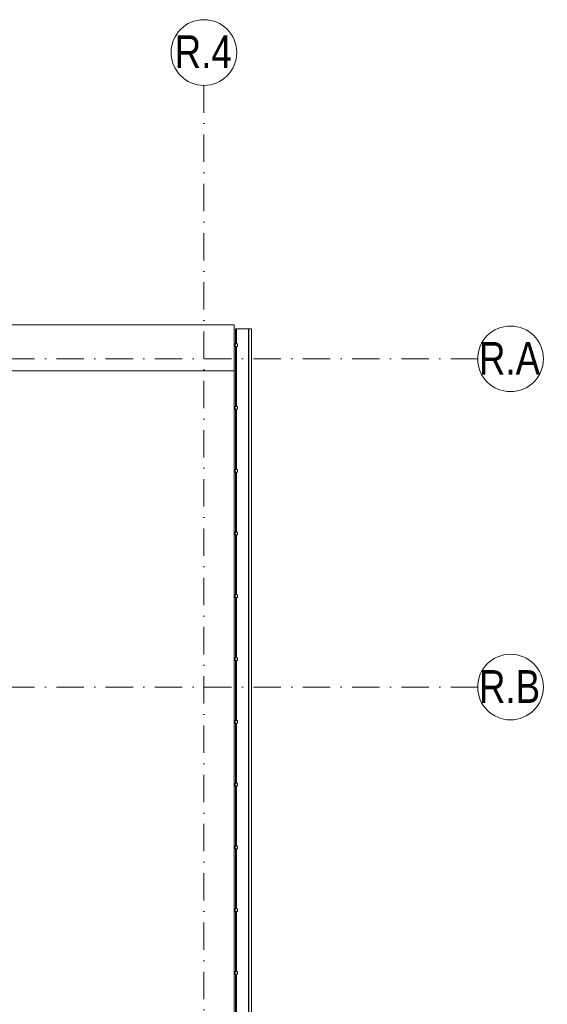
# Model space of a CAD drawing. Header units: millimetres. Extents: x -3176 to 162662, y -36434 to 57907.
# Tile 155 of 155: x 156394 to 161212, y 24106 to 33106. Entities that reach past the tile are written whole.
import ezdxf

# ---------------------------------------------------------------- set-up
doc = ezdxf.new("R2010")
doc.units = ezdxf.units.MM
doc.linetypes.add('1-Sheet - 32170-CIV-6170-DW-2035-015-01 - RZUTY$0$A_Dash_Dot_2_5mm_Axis', pattern=[45, 25, -10, 0, -10])
doc.linetypes.add('1-Sheet - 32170-CIV-6170-DW-2035-015-01 - RZUTY$0$A_Hidden_2_0mm', pattern=[30, 20, -10])
doc.layers.get('0').update_dxf_attribs({"lineweight": 5})
for name, color, linetype, lineweight in [('1-Sheet - 32170-CIV-6170-DW-2035-015-01 - RZUTY$0$A-DETL', 8, 'Continuous', 0), ('1-Sheet - 32170-CIV-6170-DW-2035-015-01 - RZUTY$0$A-DETL-MBND', 5, 'Continuous', 9), ('1-Sheet - 32170-CIV-6170-DW-2035-015-01 - RZUTY$0$S-GRID', 8, 'Continuous', 0), ('1-Sheet - 32170-CIV-6170-DW-2035-015-01 - RZUTY$0$S-GRID-IDEN', 8, 'Continuous', 0)]:
    doc.layers.add(name, color=color, linetype=linetype, lineweight=lineweight)
doc.styles.add('1-Sheet - 32170-CIV-6170-DW-2035-015-01 - RZUTY$0$Arial_6', font='arial.ttf', dxfattribs={"width": 0.8, "height": 30})

# ---------------------------------------------------------------- blocks, each defined once
blk = doc.blocks.new('1-Sheet - 32170-CIV-6170-DW-2035-015-01 - RZUTY$0$Galeco STAL2 - System rynnowy - Orynnowanie - Orynnowanie - montaż z maskownicą-841844-B2_101_AG_DACH - Dep_PW')
at = {"layer": '1-Sheet - 32170-CIV-6170-DW-2035-015-01 - RZUTY$0$A-DETL-MBND'}
for p, q in [((6797.76, 489.5), (6797.76, 475.75)), ((6798.22, 489.5), (6797.76, 489.5)), ((6798.22, 489.5), (6798.88, 489.5)), ((6798.88, 489.5), (6809.43, 489.5)), ((6798.88, 489.5), (6798.88, 475.75)), ((6809.43, 489.5), (6809.83, 489.5)), ((6809.83, 489.5), (6810.13, 489.5)), ((6809.83, 489.5), (6809.83, -745.5)), ((6810.13, 489.5), (6812.43, 489.5)), ((6810.13, 489.5), (6810.13, -745.5)), ((6812.43, 489.5), (6812.43, -745.5)), ((6797.76, 473.25), (6797.76, 418.37)), ((6798.88, 473.25), (6798.88, 418.37)), ((6797.76, 415.78), (6797.76, 360.99)), ((6798.88, 415.78), (6798.88, 360.99)), ((6797.76, 358.49), (6797.76, 303.61)), ((6798.88, 358.49), (6798.88, 303.61)), ((6797.76, 301.11), (6797.76, 246.23)), ((6798.88, 301.11), (6798.88, 246.23)), ((6797.76, 243.63), (6797.76, 188.85)), ((6798.88, 243.63), (6798.88, 188.85)), ((6797.76, 186.35), (6797.76, 131.47)), ((6798.88, 186.35), (6798.88, 131.47)), ((6797.76, 128.97), (6797.76, 74.09)), ((6798.88, 128.97), (6798.88, 74.09)), ((6797.76, 71.49), (6797.76, 16.7)), ((6798.88, 71.49), (6798.88, 16.7)), ((6797.76, 14.2), (6797.76, -40.68)), ((6798.88, 14.2), (6798.88, -40.68)), ((6797.76, -43.18), (6797.76, -98.06)), ((6798.88, -43.18), (6798.88, -98.06)), ((6797.76, -100.66), (6797.76, -155.44)), ((6798.88, -100.66), (6798.88, -155.44)), ((6797.76, -157.94), (6797.76, -212.82)), ((6798.88, -157.94), (6798.88, -212.82)), ((6797.76, -215.32), (6797.76, -270.2)), ((6798.88, -215.32), (6798.88, -270.2)), ((6797.76, -272.8), (6797.76, -327.58)), ((6798.88, -272.8), (6798.88, -327.58)), ((6797.76, -330.08), (6797.76, -384.96)), ((6798.88, -330.08), (6798.88, -384.96)), ((6797.76, -387.46), (6797.76, -442.34)), ((6798.88, -387.46), (6798.88, -442.34)), ((6797.76, -444.95), (6797.76, -499.72)), ((6798.88, -444.95), (6798.88, -499.72)), ((6797.76, -502.22), (6797.76, -557.11)), ((6798.88, -502.22), (6798.88, -557.11)), ((6797.76, -559.61), (6797.76, -614.49)), ((6798.88, -559.61), (6798.88, -614.49)), ((6797.76, -617.09), (6797.76, -671.87)), ((6798.88, -617.09), (6798.88, -671.87)), ((6797.76, -674.37), (6797.76, -729.25)), ((6798.88, -674.37), (6798.88, -729.25)), ((6797.76, -731.75), (6797.76, -745.5)), ((6798.88, -731.75), (6798.88, -745.5)), ((6797.76, -745.5), (6798.22, -745.5)), ((6798.88, -745.5), (6798.22, -745.5)), ((6809.43, -745.5), (6798.88, -745.5)), ((6809.83, -745.5), (6809.43, -745.5)), ((6810.13, -745.5), (6809.83, -745.5)), ((6812.43, -745.5), (6810.13, -745.5))]:
    blk.add_line(p, q, dxfattribs=at)
blk = doc.blocks.new('1-Sheet - 32170-CIV-6170-DW-2035-015-01 - RZUTY$0$Galeco STAL2 - Hak doczołowy - Galeco STAL2 - Hak doczołowy-826043-B2_101_AG_DACH - Dep_PW')
at = {"layer": '1-Sheet - 32170-CIV-6170-DW-2035-015-01 - RZUTY$0$A-DETL-MBND'}
for p, q in [((6796.71, 362.66), (6796.59, 362.66)), ((6796.59, 362.66), (6796.59, 361.86)), ((6796.59, 362.66), (6796.59, 361.87)), ((6796.59, 357.62), (6796.59, 361.86)), ((6796.71, 361.87), (6796.71, 362.66)), ((6796.71, 361.86), (6796.71, 362.66)), ((6796.71, 361.86), (6796.71, 360.99)), ((6796.71, 360.99), (6797.64, 360.99)), ((6797.64, 360.99), (6797.64, 358.49)), ((6798.28, 360.99), (6797.64, 360.99)), ((6797.64, 358.49), (6797.64, 360.99)), ((6798.28, 360.99), (6799.58, 360.99)), ((6799.58, 358.49), (6799.58, 360.99)), ((6796.59, 357.62), (6796.59, 356.82)), ((6796.59, 357.61), (6796.59, 356.82)), ((6796.59, 356.82), (6796.71, 356.82)), ((6797.64, 358.49), (6796.71, 358.49)), ((6796.71, 358.49), (6796.71, 357.62)), ((6796.71, 356.82), (6796.71, 357.62)), ((6796.71, 356.82), (6796.71, 357.61)), ((6797.64, 358.49), (6798.28, 358.49)), ((6799.58, 358.49), (6798.28, 358.49))]:
    blk.add_line(p, q, dxfattribs=at)
blk = doc.blocks.new('1-Sheet - 32170-CIV-6170-DW-2035-015-01 - RZUTY$0$Grid - A_Grid_Head_Circle_6mm-466136-B2_101_AG_DACH - Dep_PW')
at = {"layer": '1-Sheet - 32170-CIV-6170-DW-2035-015-01 - RZUTY$0$S-GRID-IDEN'}
blk.add_circle((0, 0), 0.3, dxfattribs=at)
blk = doc.blocks.new('1-Sheet - 32170-CIV-6170-DW-2035-015-01 - RZUTY')
at = {"layer": '1-Sheet - 32170-CIV-6170-DW-2035-015-01 - RZUTY$0$A-DETL', "linetype": '1-Sheet - 32170-CIV-6170-DW-2035-015-01 - RZUTY$0$A_Hidden_2_0mm'}
blk.add_line((12385.99, 493), (12385.99, 293), dxfattribs=at)
at = {"layer": '1-Sheet - 32170-CIV-6170-DW-2035-015-01 - RZUTY$0$A-DETL-MBND'}
for p, q in [((12385.99, 493), (11897.49, 493)), ((12385.99, 493), (12385.99, -706.91)), ((11939.49, 451), (12385.99, 451))]:
    blk.add_line(p, q, dxfattribs=at)
at = {"layer": '1-Sheet - 32170-CIV-6170-DW-2035-015-01 - RZUTY$0$S-GRID', "linetype": '1-Sheet - 32170-CIV-6170-DW-2035-015-01 - RZUTY$0$A_Dash_Dot_2_5mm_Axis'}
for p, q in [((12358.49, 712), (12358.49, -968)), ((11098.49, 462), (12608.49, 462)), ((11098.49, 162), (12608.49, 162))]:
    blk.add_line(p, q, dxfattribs=at)
at = {"layer": '1-Sheet - 32170-CIV-6170-DW-2035-015-01 - RZUTY$0$A-DETL-MBND'}
for name, p in [('1-Sheet - 32170-CIV-6170-DW-2035-015-01 - RZUTY$0$Galeco STAL2 - System rynnowy - Orynnowanie - Orynnowanie - montaż z maskownicą-841844-B2_101_AG_DACH - Dep_PW', (5589.47, 0)), ('1-Sheet - 32170-CIV-6170-DW-2035-015-01 - RZUTY$0$Galeco STAL2 - Hak doczołowy - Galeco STAL2 - Hak doczołowy-826043-B2_101_AG_DACH - Dep_PW', (5589.47, 114.76)), ('1-Sheet - 32170-CIV-6170-DW-2035-015-01 - RZUTY$0$Galeco STAL2 - Hak doczołowy - Galeco STAL2 - Hak doczołowy-826043-B2_101_AG_DACH - Dep_PW', (5589.47, 57.38)), ('1-Sheet - 32170-CIV-6170-DW-2035-015-01 - RZUTY$0$Galeco STAL2 - Hak doczołowy - Galeco STAL2 - Hak doczołowy-826043-B2_101_AG_DACH - Dep_PW', (5589.47, 0)), ('1-Sheet - 32170-CIV-6170-DW-2035-015-01 - RZUTY$0$Galeco STAL2 - Hak doczołowy - Galeco STAL2 - Hak doczołowy-826043-B2_101_AG_DACH - Dep_PW', (5589.47, -57.38)), ('1-Sheet - 32170-CIV-6170-DW-2035-015-01 - RZUTY$0$Galeco STAL2 - Hak doczołowy - Galeco STAL2 - Hak doczołowy-826043-B2_101_AG_DACH - Dep_PW', (5589.47, -114.76)), ('1-Sheet - 32170-CIV-6170-DW-2035-015-01 - RZUTY$0$Galeco STAL2 - Hak doczołowy - Galeco STAL2 - Hak doczołowy-826043-B2_101_AG_DACH - Dep_PW', (5589.47, -172.14)), ('1-Sheet - 32170-CIV-6170-DW-2035-015-01 - RZUTY$0$Galeco STAL2 - Hak doczołowy - Galeco STAL2 - Hak doczołowy-826043-B2_101_AG_DACH - Dep_PW', (5589.47, -229.52)), ('1-Sheet - 32170-CIV-6170-DW-2035-015-01 - RZUTY$0$Galeco STAL2 - Hak doczołowy - Galeco STAL2 - Hak doczołowy-826043-B2_101_AG_DACH - Dep_PW', (5589.47, -286.9)), ('1-Sheet - 32170-CIV-6170-DW-2035-015-01 - RZUTY$0$Galeco STAL2 - Hak doczołowy - Galeco STAL2 - Hak doczołowy-826043-B2_101_AG_DACH - Dep_PW', (5589.47, -344.29)), ('1-Sheet - 32170-CIV-6170-DW-2035-015-01 - RZUTY$0$Galeco STAL2 - Hak doczołowy - Galeco STAL2 - Hak doczołowy-826043-B2_101_AG_DACH - Dep_PW', (5589.47, -401.67)), ('1-Sheet - 32170-CIV-6170-DW-2035-015-01 - RZUTY$0$Galeco STAL2 - Hak doczołowy - Galeco STAL2 - Hak doczołowy-826043-B2_101_AG_DACH - Dep_PW', (5589.47, -459.05))]:
    blk.add_blockref(name, p, dxfattribs=at)
at = {"layer": '1-Sheet - 32170-CIV-6170-DW-2035-015-01 - RZUTY$0$S-GRID-IDEN', "xscale": 99.99999999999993, "yscale": 99.99999999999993, "zscale": 99.99999999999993}
for p, rotation in [((12358.49, 742), 180), ((12638.49, 462), 270), ((12638.49, 162), 270)]:
    blk.add_blockref('1-Sheet - 32170-CIV-6170-DW-2035-015-01 - RZUTY$0$Grid - A_Grid_Head_Circle_6mm-466136-B2_101_AG_DACH - Dep_PW', p, dxfattribs=dict(at, rotation=rotation))
at = {"layer": '1-Sheet - 32170-CIV-6170-DW-2035-015-01 - RZUTY$0$S-GRID-IDEN', "char_height": 30, "attachment_point": 1, "style": '1-Sheet - 32170-CIV-6170-DW-2035-015-01 - RZUTY$0$Arial_6'}
for s, insert, width in [('R.4', (12331.78, 757.7), 64.135), ('R.A', (12609.63, 477.45), 68.6244), ('R.B', (12609.63, 177.45), 68.6244)]:
    blk.add_mtext(s, dxfattribs=dict(at, insert=insert, width=width))

msp = doc.modelspace()

# ---------------------------------------------------------------- block references
at = {"xscale": 10, "yscale": 10, "zscale": 10}
msp.add_blockref('1-Sheet - 32170-CIV-6170-DW-2035-015-01 - RZUTY', (34491.45, 25385.65), dxfattribs=at)

doc.saveas('drawing.dxf')
